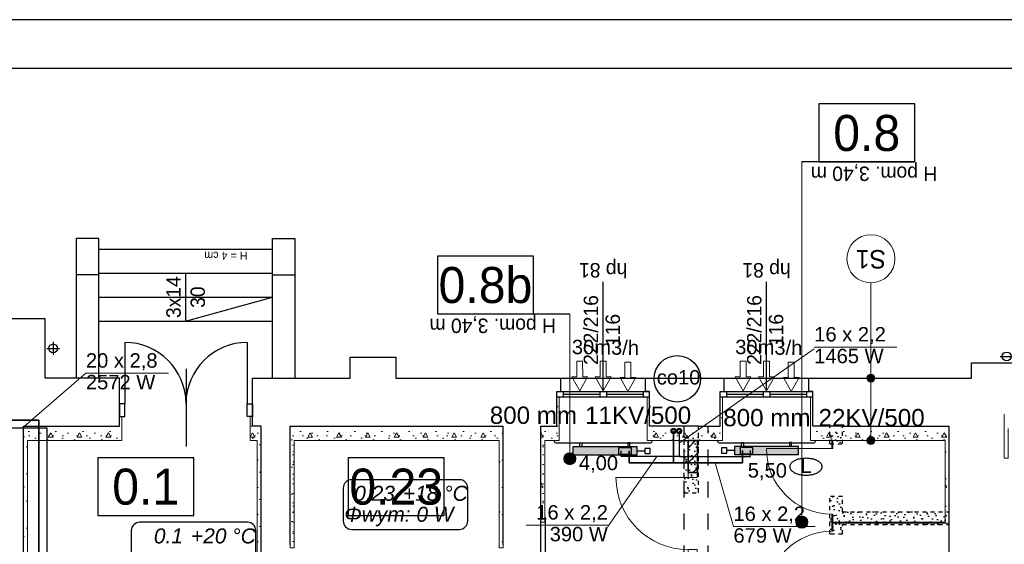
# Model space of a CAD drawing. Header units: millimetres. Extents: x 45180 to 119519, y 31297 to 302414.
# Tile 17 of 97: x 86583 to 98880, y 103105 to 109653. Entities that reach past the tile are written whole.
import ezdxf
from ezdxf.lldxf.tags import DXFTag

# ---------------------------------------------------------------- set-up
doc = ezdxf.new("R2010")
doc.units = ezdxf.units.MM
doc.header["$MEASUREMENT"] = 0
for name, pattern in [('Hidden Line', [100, 50, -50]), ('PHANTOM', [2.5, 1.25, -0.25, 0.25, -0.25, 0.25, -0.25]), ('Przerywana', [400, 200, -200])]:
    doc.linetypes.add(name, pattern=pattern)
doc.layers.get('0').update_dxf_attribs({"color": 252})
for name, color, linetype in [('#opisy', 7, 'Continuous'), ('#podkład', 252, 'Continuous'), ('_TABELA', 7, 'Continuous'), ('Drzwi ArchiCAD', 252, 'Continuous'), ('IS_Armatura_podłączeniowa_grz._dolnozas.', 7, 'SOLID'), ('IS_Armatura_Therm', 7, 'SOLID'), ('IS_Grafika', 7, 'SOLID'), ('IS_Grzejniki_Plan_rzut', 7, 'SOLID'), ('IS_Opisy_działek_Therm', 7, 'SOLID'), ('IS_Text_Armatury_Therm', 7, 'Continuous'), ('IS_Text_Konstrukcji', 7, 'Continuous'), ('IS_Text_Odbiornikow_Therm', 7, 'Continuous')]:
    doc.layers.add(name, color=color, linetype=linetype)
for name, color, linetype, lineweight in [('Arch ocieplenie_Nr_Pióra__21', 252, 'Continuous', 13), ('Arch opisy_Nr_Pióra__21', 252, 'Continuous', 13), ('Arch zmurowania_Nr_Pióra__21', 252, 'Continuous', 13), ('Arch zmurowania_Nr_Pióra__27', 252, 'Continuous', 35), ('Arch ściany działowe_Nr_Pióra__15', 252, 'Continuous', 25), ('Arch ściany działowe_Nr_Pióra__5', 252, 'Continuous', 13), ('Drzwi ArchiCAD_Nr_Pióra__27', 252, 'Continuous', 35), ('Drzwi ArchiCAD_Nr_Pióra__5', 252, 'Continuous', 13), ('IS_Powrót', 5, 'DASHDOT', 35), ('IS_Zasilanie', 1, 'SOLID', 30)]:
    doc.layers.add(name, color=color, linetype=linetype, lineweight=lineweight)
doc.styles.add('ARIAL', font='arial.ttf', dxfattribs={"width": 0.75})
doc.styles.add('GENERATED_STYLE_3', font='txt')
doc.styles.add('GENERATED_STYLE_4', font='txt')
doc.styles.add('GENERATED_STYLE_5', font='txt')
doc.styles.get("Standard").update_dxf_attribs({"font": 'arial.ttf', "bigfont": 'BIGFONT.SHX'})
tags = doc.linetypes.add('DASHDOT', pattern=[20, 10, -5, 0, -5]).pattern_tags.tags
tags[10:11] = [DXFTag(74, 4), DXFTag(75, 0), DXFTag(340, '0'), DXFTag(46, 0.0), DXFTag(50, 0.0), DXFTag(44, 0.0), DXFTag(45, 0.0)]
tags[8:9] = [DXFTag(74, 4), DXFTag(75, 0), DXFTag(340, '0'), DXFTag(46, 0.0), DXFTag(50, 0.0), DXFTag(44, 0.0), DXFTag(45, 0.0)]
tags[6:7] = [DXFTag(74, 4), DXFTag(75, 0), DXFTag(340, '0'), DXFTag(46, 0.0), DXFTag(50, 0.0), DXFTag(44, 0.0), DXFTag(45, 0.0)]
tags[4:5] = [DXFTag(74, 4), DXFTag(75, 0), DXFTag(340, '0'), DXFTag(46, 0.0), DXFTag(50, 0.0), DXFTag(44, 0.0), DXFTag(45, 0.0)]
tags = doc.linetypes.add('SOLID', pattern=[10, 10, 0]).pattern_tags.tags
tags[6:7] = [DXFTag(74, 4), DXFTag(75, 0), DXFTag(340, '0'), DXFTag(46, 0.0), DXFTag(50, 0.0), DXFTag(44, 0.0), DXFTag(45, 0.0)]
tags[4:5] = [DXFTag(74, 4), DXFTag(75, 0), DXFTag(340, '0'), DXFTag(46, 0.0), DXFTag(50, 0.0), DXFTag(44, 0.0), DXFTag(45, 0.0)]
pattern_1 = [(45, (186358.74, 43896.4), (-63.63961, 63.63961), [0, -60, 0, -90]), (110, (186558.74, 43896.4), (84.572336, 30.78181), [0, -44, 0, -76])]
pattern_2 = [(0, (0, 0), (0, 623.5383), [60, -300]), (0, (180, 311.8), (0, 623.5383), [60, -300]), (60, (0, 0), (-540, 311.769), [60, -300]), (60, (360, 0), (-540, 311.769), [60, -300]), (120, (60, 0), (540, 311.769), [60, -300]), (120, (420, 0), (540, 311.769), [60, -300]), (0, (0, 60), (0, 120), [0, -120, 0, -180]), (45, (60, 60), (-84.85282, 84.85282), [0, -90, 0, -150])]
pattern_3 = [(45, (0, 0), (-91.92388, 91.92388), [])]

# ---------------------------------------------------------------- blocks, each defined once
blk = doc.blocks.new('Ściana_28', base_point=(-87479, 61034))
at = {"layer": 'Arch ocieplenie_Nr_Pióra__21', "linetype": 'Continuous'}
h = blk.add_hatch(dxfattribs=at)
h.set_pattern_fill('Structural_Concrete', color=256, style=0, pattern_type=2)
h.set_pattern_definition(pattern_2)
h.paths.add_polyline_path([(-87479, 61034), (-87479, 60484), (-87429, 60484), (-87429, 60854)], flags=0)
for p, q in [((-87479, 61034), (-87479, 60484)), ((-87429, 60484), (-87429, 60854)), ((-87479, 60484), (-87429, 60484))]:
    blk.add_line(p, q, dxfattribs=at)
blk = doc.blocks.new('Ściana_36', base_point=(-88219, 59672))
at = {"layer": 'Arch ściany działowe_Nr_Pióra__15', "linetype": 'Continuous'}
blk.add_hatch(color=256, dxfattribs=at).paths.add_polyline_path([(-88219, 59684), (-89619, 59684), (-89619, 59672), (-88219, 59672)], flags=0)
at = {"layer": 'Arch ściany działowe_Nr_Pióra__5', "linetype": 'Continuous'}
for p, q in [((-88219, 59684), (-89619, 59684)), ((-89619, 59672), (-88219, 59672)), ((-88219, 59672), (-88219, 59684))]:
    blk.add_line(p, q, dxfattribs=at)
blk = doc.blocks.new('D1 Drzwi proste 14_2')
at = {"layer": 'Drzwi ArchiCAD_Nr_Pióra__5', "linetype": 'Continuous'}
for p, q in [((410, 0), (410, 820)), ((-410, 0), (-470, 0)), ((-470, 0), (-470, -10)), ((-470, 0), (-470, -10)), ((-410, -10), (-410, 0)), ((470, 0), (410, 0)), ((410, 0), (410, -10)), ((470, -10), (470, 0)), ((470, 0), (470, -10)), ((-470, -10), (-410, -10)), ((410, -10), (470, -10))]:
    blk.add_line(p, q, dxfattribs=at)
blk.add_arc((410, 0), 820, 90, 180, dxfattribs=at)
blk = doc.blocks.new('D1 Drzwi proste 14_3')
at = {"layer": 'Drzwi ArchiCAD_Nr_Pióra__5', "linetype": 'Continuous'}
for p, q in [((410, 0), (410, 820)), ((-410, 0), (-470, 0)), ((-470, 0), (-470, -10)), ((-470, 0), (-470, -10)), ((-410, -10), (-410, 0)), ((470, 0), (410, 0)), ((410, 0), (410, -10)), ((470, -10), (470, 0)), ((470, 0), (470, -10)), ((-470, -10), (-410, -10)), ((410, -10), (470, -10))]:
    blk.add_line(p, q, dxfattribs=at)
blk.add_arc((410, 0), 820, 90, 180, dxfattribs=at)
blk = doc.blocks.new('Ściana_37', base_point=(-89619, 57604))
at = {"layer": 'Arch ściany działowe_Nr_Pióra__15', "linetype": 'Continuous'}
for points in [[(-89619, 60704), (-89631, 60704), (-89631, 60664), (-89621, 60664), (-89619, 60664)], [(-89631, 59632), (-89621, 59632), (-89619, 59632), (-89619, 59724), (-89621, 59724), (-89631, 59724)], [(-89631, 58600), (-89621, 58600), (-89619, 58600), (-89619, 58692), (-89621, 58692), (-89631, 58692)], [(-89631, 57604), (-89619, 57604), (-89619, 57660), (-89621, 57660), (-89631, 57660)]]:
    blk.add_hatch(color=256, dxfattribs=at).paths.add_polyline_path(points, flags=0)
at = {"layer": 'Arch ściany działowe_Nr_Pióra__5', "linetype": 'Continuous'}
for p, q in [((-89619, 60704), (-89631, 60704)), ((-89631, 60704), (-89631, 60664)), ((-89631, 60664), (-89621, 60664)), ((-89621, 60664), (-89619, 60664)), ((-89619, 60664), (-89619, 60704)), ((-89631, 59724), (-89621, 59724)), ((-89631, 59724), (-89631, 59632)), ((-89621, 59724), (-89619, 59724)), ((-89619, 59684), (-89619, 59724)), ((-89619, 59632), (-89619, 59672)), ((-89631, 59632), (-89621, 59632)), ((-89621, 59632), (-89619, 59632)), ((-89631, 58692), (-89621, 58692)), ((-89631, 58692), (-89631, 58600)), ((-89621, 58692), (-89619, 58692)), ((-89619, 58652), (-89619, 58692)), ((-89631, 58600), (-89621, 58600)), ((-89621, 58600), (-89619, 58600)), ((-89619, 58600), (-89619, 58640)), ((-89631, 57660), (-89621, 57660)), ((-89631, 57660), (-89631, 57604)), ((-89631, 57604), (-89619, 57604)), ((-89621, 57660), (-89619, 57660)), ((-89619, 57604), (-89619, 57660))]:
    blk.add_line(p, q, dxfattribs=at)
at = {"layer": 'Drzwi ArchiCAD', "color": 8, "linetype": 'Continuous', "lineweight": 13, "true_color": 0x7f7f7f, "zscale": 1000, "rotation": 90.00000000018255}
blk.add_blockref('D1 Drzwi proste 14_3', (-89631, 60194), dxfattribs=at)
at = {"layer": 'Drzwi ArchiCAD', "color": 8, "linetype": 'Continuous', "lineweight": 13, "true_color": 0x7f7f7f, "xscale": -1, "zscale": 1000, "rotation": 90.00000000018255}
for p in [(-89631, 59162), (-89631, 58130)]:
    blk.add_blockref('D1 Drzwi proste 14_2', p, dxfattribs=at)
blk = doc.blocks.new('Ściana_39', base_point=(-88169, 60884))
at = {"layer": 'Arch ocieplenie_Nr_Pióra__21', "linetype": 'Continuous'}
h = blk.add_hatch(dxfattribs=at)
h.set_pattern_fill('Structural_Concrete', color=256, style=0, pattern_type=2)
h.set_pattern_definition(pattern_2)
h.paths.add_polyline_path([(-88169, 60884), (-89869, 60884), (-89899, 60704), (-88219, 60704)], flags=0)
for p, q in [((-88169, 60884), (-89869, 60884)), ((-89899, 60704), (-88219, 60704))]:
    blk.add_line(p, q, dxfattribs=at)
blk = doc.blocks.new('D1 Drzwi proste 14_4')
at = {"layer": 'Drzwi ArchiCAD_Nr_Pióra__27', "linetype": 'Continuous'}
for p, q in [((-510, 0), (-510, -115)), ((510, 0), (510, -115))]:
    blk.add_line(p, q, dxfattribs=at)
at = {"layer": 'Drzwi ArchiCAD_Nr_Pióra__5', "linetype": 'Continuous'}
for p, q in [((450, 0), (450, 900)), ((-450, 0), (-510, 0)), ((-510, 0), (-510, -115)), ((-450, -115), (-450, 0)), ((510, 0), (450, 0)), ((450, 0), (450, -115)), ((510, -115), (510, 0)), ((-510, -115), (-450, -115)), ((450, -115), (510, -115))]:
    blk.add_line(p, q, dxfattribs=at)
blk.add_arc((450, 0), 900, 90, 180, dxfattribs=at)
blk = doc.blocks.new('Ściana_40', base_point=(-91309, 60704))
at = {"layer": 'Arch zmurowania_Nr_Pióra__21', "linetype": 'Continuous'}
h = blk.add_hatch(dxfattribs=at)
h.set_pattern_fill('Common_Brick', color=256, style=0, pattern_type=2)
h.set_pattern_definition(pattern_3)
h.paths.add_polyline_path([(-91429, 60704), (-91429, 60304), (-91314, 60304), (-91309, 60304), (-91309, 60704)], flags=0)
h = blk.add_hatch(dxfattribs=at)
h.set_pattern_fill('Common_Brick', color=256, style=0, pattern_type=2)
h.set_pattern_definition(pattern_3)
h.paths.add_polyline_path([(-91429, 57604), (-91309, 57604), (-91309, 59284), (-91314, 59284), (-91429, 59284)], flags=0)
at = {"layer": 'Arch zmurowania_Nr_Pióra__27', "linetype": 'Continuous'}
for p, q in [((-91429, 60704), (-91429, 60304)), ((-91309, 60704), (-91429, 60704)), ((-91309, 60304), (-91309, 60704)), ((-91429, 60304), (-91314, 60304)), ((-91314, 60304), (-91309, 60304)), ((-91429, 59284), (-91314, 59284)), ((-91429, 59284), (-91429, 57604)), ((-91314, 59284), (-91309, 59284)), ((-91309, 57604), (-91309, 59284)), ((-91429, 57604), (-91309, 57604))]:
    blk.add_line(p, q, dxfattribs=at)
at = {"layer": 'Drzwi ArchiCAD', "color": 8, "linetype": 'Continuous', "lineweight": 13, "true_color": 0x7f7f7f, "zscale": 1000, "rotation": 90}
blk.add_blockref('D1 Drzwi proste 14_4', (-91429, 59794), dxfattribs=at)
blk = doc.blocks.new('Ściana_41', base_point=(-88169, 60884))
at = {"layer": 'Arch ocieplenie_Nr_Pióra__21', "linetype": 'Continuous'}
h = blk.add_hatch(dxfattribs=at)
h.set_pattern_fill('Structural_Concrete', color=256, style=0, pattern_type=2)
h.set_pattern_definition(pattern_2)
h.paths.add_polyline_path([(-88219, 60704), (-88219, 59672), (-88169, 59672), (-88169, 60884)], flags=0)
for p, q in [((-88169, 59672), (-88169, 60884)), ((-88219, 60704), (-88219, 59672)), ((-88219, 59672), (-88169, 59672))]:
    blk.add_line(p, q, dxfattribs=at)
blk = doc.blocks.new('Ściana_42', base_point=(-93269, 60884))
at = {"layer": 'Arch ocieplenie_Nr_Pióra__21', "linetype": 'Continuous'}
h = blk.add_hatch(dxfattribs=at)
h.set_pattern_fill('Structural_Concrete', color=256, style=0, pattern_type=2)
h.set_pattern_definition(pattern_2)
h.paths.add_polyline_path([(-93269, 60884), (-93269, 59684), (-93219, 59684), (-93219, 60704)], flags=0)
for p, q in [((-93269, 60884), (-93269, 59684)), ((-93219, 59684), (-93219, 60704)), ((-93269, 59684), (-93219, 59684))]:
    blk.add_line(p, q, dxfattribs=at)
blk = doc.blocks.new('Ściana_43', base_point=(-93069, 60884))
at = {"layer": 'Arch ocieplenie_Nr_Pióra__21', "linetype": 'Continuous'}
h = blk.add_hatch(dxfattribs=at)
h.set_pattern_fill('Structural_Concrete', color=256, style=0, pattern_type=2)
h.set_pattern_definition(pattern_2)
h.paths.add_polyline_path([(-93039, 60704), (-93039, 61244), (-93069, 61244), (-93069, 60884)], flags=0)
for p, q in [((-93039, 61244), (-93069, 61244)), ((-93069, 61244), (-93069, 60884)), ((-93039, 60704), (-93039, 61244))]:
    blk.add_line(p, q, dxfattribs=at)
blk = doc.blocks.new('Ściana_44', base_point=(-91909, 60884))
at = {"layer": 'Arch ocieplenie_Nr_Pióra__21', "linetype": 'Continuous'}
h = blk.add_hatch(dxfattribs=at)
h.set_pattern_fill('Structural_Concrete', color=256, style=0, pattern_type=2)
h.set_pattern_definition(pattern_2)
h.paths.add_polyline_path([(-91909, 60884), (-91909, 61244), (-91939, 61244), (-91939, 60704)], flags=0)
for p, q in [((-91909, 61244), (-91939, 61244)), ((-91939, 61244), (-91939, 60704)), ((-91909, 60884), (-91909, 61244))]:
    blk.add_line(p, q, dxfattribs=at)
blk = doc.blocks.new('Ściana_45', base_point=(-91029, 60884))
at = {"layer": 'Arch ocieplenie_Nr_Pióra__21', "linetype": 'Continuous'}
h = blk.add_hatch(dxfattribs=at)
h.set_pattern_fill('Structural_Concrete', color=256, style=0, pattern_type=2)
h.set_pattern_definition(pattern_2)
h.paths.add_polyline_path([(-90999, 60704), (-90999, 61244), (-91029, 61244), (-91029, 60884)], flags=0)
for p, q in [((-90999, 61244), (-91029, 61244)), ((-91029, 61244), (-91029, 60884)), ((-90999, 60704), (-90999, 61244))]:
    blk.add_line(p, q, dxfattribs=at)
blk = doc.blocks.new('Ściana_46', base_point=(-89869, 60884))
at = {"layer": 'Arch ocieplenie_Nr_Pióra__21', "linetype": 'Continuous'}
h = blk.add_hatch(dxfattribs=at)
h.set_pattern_fill('Structural_Concrete', color=256, style=0, pattern_type=2)
h.set_pattern_definition(pattern_2)
h.paths.add_polyline_path([(-89869, 60884), (-89869, 61244), (-89899, 61244), (-89899, 60704)], flags=0)
for p, q in [((-89869, 61244), (-89899, 61244)), ((-89899, 61244), (-89899, 60704)), ((-89869, 60884), (-89869, 61244))]:
    blk.add_line(p, q, dxfattribs=at)
blk = doc.blocks.new('Ściana_47', base_point=(-91029, 60884))
at = {"layer": 'Arch ocieplenie_Nr_Pióra__21', "linetype": 'Continuous'}
h = blk.add_hatch(dxfattribs=at)
h.set_pattern_fill('Structural_Concrete', color=256, style=0, pattern_type=2)
h.set_pattern_definition(pattern_2)
h.paths.add_polyline_path([(-91029, 60884), (-91909, 60884), (-91939, 60704), (-90999, 60704)], flags=0)
for p, q in [((-91029, 60884), (-91909, 60884)), ((-91939, 60704), (-90999, 60704))]:
    blk.add_line(p, q, dxfattribs=at)
blk = doc.blocks.new('Ściana_48', base_point=(-93069, 60884))
at = {"layer": 'Arch ocieplenie_Nr_Pióra__21', "linetype": 'Continuous'}
h = blk.add_hatch(dxfattribs=at)
h.set_pattern_fill('Structural_Concrete', color=256, style=0, pattern_type=2)
h.set_pattern_definition(pattern_2)
h.paths.add_polyline_path([(-93069, 60884), (-93269, 60884), (-93219, 60704), (-93039, 60704)], flags=0)
for p, q in [((-93069, 60884), (-93269, 60884)), ((-93219, 60704), (-93039, 60704))]:
    blk.add_line(p, q, dxfattribs=at)
blk = doc.blocks.new('Ściana_49', base_point=(-93739, 60884))
at = {"layer": 'Arch ocieplenie_Nr_Pióra__21', "linetype": 'Continuous'}
h = blk.add_hatch(dxfattribs=at)
h.set_pattern_fill('Structural_Concrete', color=256, style=0, pattern_type=2)
h.set_pattern_definition(pattern_2)
h.paths.add_polyline_path([(-93739, 60884), (-96399, 60884), (-96349, 60704), (-93789, 60704)], flags=0)
for p, q in [((-93739, 60884), (-96399, 60884)), ((-96349, 60704), (-93789, 60704))]:
    blk.add_line(p, q, dxfattribs=at)
blk = doc.blocks.new('Ściana_50', base_point=(-93739, 60884))
at = {"layer": 'Arch ocieplenie_Nr_Pióra__21', "linetype": 'Continuous'}
h = blk.add_hatch(dxfattribs=at)
h.set_pattern_fill('Structural_Concrete', color=256, style=0, pattern_type=2)
h.set_pattern_definition(pattern_2)
h.paths.add_polyline_path([(-93789, 60704), (-93789, 59364), (-93739, 59364), (-93739, 60884)], flags=0)
for p, q in [((-93739, 59364), (-93739, 60884)), ((-93789, 60704), (-93789, 59364)), ((-93789, 59364), (-93739, 59364))]:
    blk.add_line(p, q, dxfattribs=at)
blk = doc.blocks.new('Ściana_52', base_point=(-96399, 60884))
at = {"layer": 'Arch ocieplenie_Nr_Pióra__21', "linetype": 'Continuous'}
h = blk.add_hatch(dxfattribs=at)
h.set_pattern_fill('Structural_Concrete', color=256, style=0, pattern_type=2)
h.set_pattern_definition(pattern_2)
h.paths.add_polyline_path([(-96399, 60884), (-96399, 59364), (-96349, 59364), (-96349, 60704)], flags=0)
for p, q in [((-96399, 60884), (-96399, 59364)), ((-96349, 59364), (-96349, 60704)), ((-96399, 59364), (-96349, 59364))]:
    blk.add_line(p, q, dxfattribs=at)
blk = doc.blocks.new('Ściana_53', base_point=(-96759, 60884))
at = {"layer": 'Arch ocieplenie_Nr_Pióra__21', "linetype": 'Continuous'}
h = blk.add_hatch(dxfattribs=at)
h.set_pattern_fill('Structural_Concrete', color=256, style=0, pattern_type=2)
h.set_pattern_definition(pattern_2)
h.paths.add_polyline_path([(-96759, 60884), (-96869, 60884), (-96899, 60704), (-96809, 60704)], flags=0)
for p, q in [((-96759, 60884), (-96869, 60884)), ((-96899, 60704), (-96809, 60704))]:
    blk.add_line(p, q, dxfattribs=at)
blk = doc.blocks.new('Ściana_54', base_point=(-96869, 60884))
at = {"layer": 'Arch ocieplenie_Nr_Pióra__21', "linetype": 'Continuous'}
h = blk.add_hatch(dxfattribs=at)
h.set_pattern_fill('Structural_Concrete', color=256, style=0, pattern_type=2)
h.set_pattern_definition(pattern_2)
h.paths.add_polyline_path([(-96869, 60884), (-96869, 61004), (-96899, 61004), (-96899, 60704)], flags=0)
for p, q in [((-96869, 61004), (-96899, 61004)), ((-96899, 61004), (-96899, 60704)), ((-96869, 60884), (-96869, 61004))]:
    blk.add_line(p, q, dxfattribs=at)
blk = doc.blocks.new('Ściana_55', base_point=(-98529, 60884))
at = {"layer": 'Arch ocieplenie_Nr_Pióra__21', "linetype": 'Continuous'}
h = blk.add_hatch(dxfattribs=at)
h.set_pattern_fill('Structural_Concrete', color=256, style=0, pattern_type=2)
h.set_pattern_definition(pattern_2)
h.paths.add_polyline_path([(-98499, 60704), (-98499, 61004), (-98529, 61004), (-98529, 60884)], flags=0)
for p, q in [((-98499, 61004), (-98529, 61004)), ((-98529, 61004), (-98529, 60884)), ((-98499, 60704), (-98499, 61004))]:
    blk.add_line(p, q, dxfattribs=at)
blk = doc.blocks.new('Ściana_56', base_point=(-98529, 60884))
at = {"layer": 'Arch ocieplenie_Nr_Pióra__21', "linetype": 'Continuous'}
h = blk.add_hatch(dxfattribs=at)
h.set_pattern_fill('Structural_Concrete', color=256, style=0, pattern_type=2)
h.set_pattern_definition(pattern_2)
h.paths.add_polyline_path([(-98529, 60884), (-99729, 60884), (-99679, 60704), (-98499, 60704)], flags=0)
for p, q in [((-98529, 60884), (-99729, 60884)), ((-99679, 60704), (-98499, 60704))]:
    blk.add_line(p, q, dxfattribs=at)
blk = doc.blocks.new('Ściana_57', base_point=(-96759, 60884))
at = {"layer": 'Arch ocieplenie_Nr_Pióra__21', "linetype": 'Continuous'}
h = blk.add_hatch(dxfattribs=at)
h.set_pattern_fill('Structural_Concrete', color=256, style=0, pattern_type=2)
h.set_pattern_definition(pattern_2)
h.paths.add_polyline_path([(-96809, 60704), (-96809, 59234), (-96759, 59234), (-96759, 60884)], flags=0)
for p, q in [((-96759, 59234), (-96759, 60884)), ((-96809, 60704), (-96809, 59234)), ((-96809, 59234), (-96759, 59234))]:
    blk.add_line(p, q, dxfattribs=at)
blk = doc.blocks.new('Ściana_58', base_point=(-99729, 60884))
at = {"layer": 'Arch ocieplenie_Nr_Pióra__21', "linetype": 'Continuous'}
h = blk.add_hatch(dxfattribs=at)
h.set_pattern_fill('Structural_Concrete', color=256, style=0, pattern_type=2)
h.set_pattern_definition(pattern_2)
h.paths.add_polyline_path([(-99729, 60884), (-99729, 59234), (-99679, 59234), (-99679, 60704)], flags=0)
for p, q in [((-99729, 60884), (-99729, 59234)), ((-99679, 59234), (-99679, 60704)), ((-99729, 59234), (-99679, 59234))]:
    blk.add_line(p, q, dxfattribs=at)
blk = doc.blocks.new('Linia_18', base_point=(-89144, 61484))
at = {"layer": 'Arch opisy_Nr_Pióra__21', "linetype": 'Continuous'}
blk.add_line((-89144, 61484), (-89144, 62673), dxfattribs=at)
blk.add_circle((-89144, 62973), 300, dxfattribs=at)
blk = doc.blocks.new('Linia_19', base_point=(-89144, 60704))
at = {"layer": 'Arch opisy_Nr_Pióra__21', "linetype": 'Continuous'}
for points in [[(-89094, 61484), (-89098, 61503), (-89109, 61519), (-89125, 61530), (-89144, 61534), (-89164, 61530), (-89180, 61519), (-89191, 61503), (-89194, 61484), (-89191, 61464), (-89180, 61448), (-89164, 61437), (-89144, 61434), (-89125, 61437), (-89109, 61448), (-89098, 61464)], [(-89094, 60704), (-89098, 60723), (-89109, 60739), (-89125, 60750), (-89144, 60754), (-89164, 60750), (-89180, 60739), (-89191, 60723), (-89194, 60704), (-89191, 60684), (-89180, 60668), (-89164, 60657), (-89144, 60654), (-89125, 60657), (-89109, 60668), (-89098, 60684)]]:
    blk.add_hatch(color=256, dxfattribs=at).paths.add_polyline_path(points, flags=0)
blk.add_line((-89144, 60754), (-89144, 61434), dxfattribs=at)
for centre in [(-89144, 61484), (-89144, 60704)]:
    blk.add_circle(centre, 50, dxfattribs=at)
blk = doc.blocks.new('Linia_28', base_point=(-92905, 62286))
at = {"layer": 'Arch opisy_Nr_Pióra__21', "linetype": 'Continuous'}
blk.add_hatch(color=256, dxfattribs=at).paths.add_polyline_path([(-92830, 60476), (-92835, 60505), (-92852, 60529), (-92876, 60546), (-92905, 60551), (-92933, 60546), (-92958, 60529), (-92974, 60505), (-92980, 60476), (-92974, 60448), (-92958, 60423), (-92933, 60407), (-92905, 60401), (-92876, 60407), (-92852, 60423), (-92835, 60448)], flags=0)
blk.add_line((-92905, 62286), (-92905, 60551), dxfattribs=at)
blk.add_circle((-92905, 60476), 75, dxfattribs=at)
blk = doc.blocks.new('Linia_29', base_point=(-90007, 64185))
at = {"layer": 'Arch opisy_Nr_Pióra__21', "linetype": 'Continuous'}
blk.add_hatch(color=256, dxfattribs=at).paths.add_polyline_path([(-89932, 59685), (-89938, 59714), (-89954, 59738), (-89979, 59754), (-90007, 59760), (-90036, 59754), (-90060, 59738), (-90077, 59714), (-90082, 59685), (-90077, 59657), (-90060, 59632), (-90036, 59616), (-90007, 59610), (-89979, 59616), (-89954, 59632), (-89938, 59657)], flags=0)
blk.add_line((-90007, 64185), (-90007, 59760), dxfattribs=at)
blk.add_circle((-90007, 59685), 75, dxfattribs=at)
blk = doc.blocks.new('E210168')
at = {"color": 7, "lineweight": 13}
for p, q in [((19.4, 19.8), (19.4, 13.6)), ((19.4, 19.8), (37, 9.9)), ((19.4, 0), (37, 9.9)), ((19.4, 6.2), (19.4, 0))]:
    blk.add_line(p, q, dxfattribs=at)
blk.add_lwpolyline([(19.4, 13.6), (0, 13.6), (0, 6.2), (19.4, 6.2)], dxfattribs=at)

msp = doc.modelspace()

# ---------------------------------------------------------------- hatches: boundary and pattern name
at = {"layer": '#podkład', "linetype": 'Continuous'}
h = msp.add_hatch(dxfattribs=at)
h.set_pattern_fill('Cut_Stone', color=256, style=0, pattern_type=2)
h.set_pattern_definition(pattern_1)
h.paths.add_polyline_path([(96700, 104580), (96700, 104360), (96860, 104360), (96860, 104580)], flags=0)
h = msp.add_hatch(dxfattribs=at)
h.set_pattern_fill('Cut_Stone', color=256, style=0, pattern_type=2)
h.set_pattern_definition(pattern_1)
h.paths.add_polyline_path([(95060, 104455), (94880, 104455), (94880, 103745), (95060, 103745)], flags=0)
h = msp.add_hatch(dxfattribs=at)
h.set_pattern_fill('Cut_Stone', color=256, style=0, pattern_type=2)
h.set_pattern_definition(pattern_1)
h.paths.add_polyline_path([(96700, 103700), (96700, 103230), (96860, 103230), (96860, 103350), (98190, 103350), (98190, 103510), (96860, 103510), (96860, 103700)], flags=0)
at = {"layer": 'IS_Grzejniki_Plan_rzut', "ltscale": 10}
for points in [[(94293, 104320), (93493, 104320), (93493, 104220), (94293, 104220)], [(96311, 104325), (95511, 104325), (95511, 104225), (96311, 104225)]]:
    msp.add_hatch(color=251, dxfattribs=at).paths.add_polyline_path(points)

# ---------------------------------------------------------------- linework, layer by layer
at = {"layer": '#podkład', "linetype": 'Continuous'}
for p, q in [((96562, 108601), (96562, 107881)), ((97762, 108601), (96562, 108601)), ((97762, 107881), (97762, 108601)), ((97762, 107881), (96351, 107881)), ((96562, 107881), (97762, 107881)), ((87570, 106920), (87290, 106920)), ((87290, 106920), (87290, 105180)), ((87570, 105180), (87570, 106920)), ((89740, 105180), (89740, 106920)), ((89740, 106920), (90020, 106920)), ((90020, 106920), (90020, 105180)), ((87570, 106790), (89740, 106790)), ((91800, 106703), (91800, 105983)), ((93000, 106703), (91800, 106703)), ((93000, 105983), (93000, 106703)), ((87570, 106470), (87290, 106470)), ((87570, 106490), (89740, 106490)), ((88655, 106490), (88655, 105890)), ((89740, 106470), (90020, 106470)), ((93870, 105010), (93870, 106380)), ((95910, 105010), (95910, 106380)), ((87570, 106190), (89740, 106190)), ((88655, 105890), (89740, 106190)), ((86900, 105920), (86300, 105920)), ((86900, 105180), (86900, 105920)), ((87570, 105890), (89740, 105890)), ((91800, 105983), (93454, 105983)), ((91800, 105983), (93000, 105983)), ((86920, 105550), (87080, 105550)), ((87000, 105630), (87000, 105470)), ((87895, 105625), (87895, 104860)), ((89425, 105625), (89425, 104860)), ((90710, 105180), (90710, 105440)), ((90710, 105440), (91280, 105440)), ((91280, 105440), (91280, 105180)), ((98830, 105450), (98990, 105450)), ((88660, 105294), (88660, 104324)), ((98470, 105370), (99520, 105370)), ((98470, 105180), (98470, 105370)), ((87830, 105180), (86900, 105180)), ((87830, 104580), (87830, 105180)), ((89490, 104580), (89490, 105180)), ((89490, 105180), (90710, 105180)), ((91280, 105180), (93340, 105180)), ((93340, 105010), (93340, 105180)), ((93340, 105180), (94400, 105180)), ((94400, 105010), (94400, 105180)), ((94400, 105180), (95380, 105180)), ((95380, 105010), (95380, 105180)), ((95380, 105180), (96440, 105180)), ((96440, 105180), (98470, 105180)), ((96440, 105010), (96440, 105180)), ((93290, 104580), (93290, 105010)), ((93290, 105010), (93340, 105010)), ((93290, 105010), (94450, 105010)), ((94450, 104940), (93290, 104940)), ((93370, 105010), (93370, 104940)), ((93830, 104975), (93370, 104975)), ((93830, 105010), (93830, 104940)), ((93910, 105010), (93910, 104940)), ((94370, 104975), (93910, 104975)), ((94370, 105010), (94370, 104940)), ((94450, 105010), (94400, 105010)), ((94450, 104580), (94450, 105010)), ((95330, 104580), (95330, 105010)), ((95330, 105010), (95380, 105010)), ((95330, 105010), (96490, 105010)), ((96490, 104940), (95330, 104940)), ((95410, 105010), (95410, 104940)), ((95870, 104975), (95410, 104975)), ((95870, 105010), (95870, 104940)), ((95950, 105010), (95950, 104940)), ((96410, 104975), (95950, 104975)), ((96410, 105010), (96410, 104940)), ((96490, 105010), (96440, 105010)), ((96490, 104580), (96490, 105010)), ((87895, 104860), (87830, 104860)), ((87830, 104860), (87830, 104700)), ((87895, 104700), (87895, 104860)), ((89425, 104700), (89425, 104860)), ((89425, 104860), (89490, 104860)), ((89490, 104860), (89490, 104700)), ((87830, 104700), (87895, 104700)), ((89490, 104700), (89425, 104700)), ((86630, 102930), (86630, 104580)), ((86630, 104580), (87830, 104580)), ((89600, 104580), (89490, 104580)), ((89600, 102930), (89600, 104580)), ((89960, 103100), (89960, 104580)), ((89960, 104580), (92620, 104580)), ((92620, 103100), (92620, 104580)), ((93090, 101580), (93090, 104580)), ((93090, 104580), (93290, 104580)), ((95060, 104580), (94450, 104580)), ((95060, 104580), (95330, 104580)), ((96860, 104580), (96490, 104580)), ((96860, 104580), (98190, 104580)), ((98190, 103510), (98190, 104580)), ((93260, 104390), (93260, 104400)), ((93280, 104370), (94460, 104370)), ((94480, 104390), (94480, 104400)), ((95300, 104390), (95300, 104400)), ((95320, 104370), (96500, 104370)), ((96520, 104390), (96520, 104400)), ((87557, 104185), (87557, 103465)), ((88757, 104185), (87557, 104185)), ((88757, 103465), (88757, 104185)), ((90685, 104185), (90685, 103465)), ((91885, 104185), (90685, 104185)), ((91885, 103465), (91885, 104185)), ((87557, 103465), (88757, 103465)), ((90685, 103465), (91885, 103465)), ((93150, 101640), (93150, 103440)), ((98190, 102410), (98190, 103510))]:
    msp.add_line(p, q, dxfattribs=at)
at = {"layer": '#podkład', "linetype": 'Przerywana'}
for p, q in [((94880, 98490), (94880, 104580)), ((95180, 98490), (95180, 104580))]:
    msp.add_line(p, q, dxfattribs=at)
at = {"layer": '#podkład', "linetype": 'Hidden Line'}
for p, q in [((94880, 103745), (94880, 104580)), ((95060, 103745), (95060, 104580)), ((96700, 104360), (96700, 104580)), ((96860, 104360), (96860, 104580)), ((96700, 104360), (96860, 104360)), ((94880, 103745), (95060, 103745)), ((96860, 103700), (96700, 103700)), ((96700, 103230), (96700, 103700)), ((96860, 103510), (96860, 103700)), ((96860, 103510), (98190, 103510)), ((96860, 103350), (98190, 103350)), ((96860, 103230), (96860, 103350)), ((96860, 103230), (96700, 103230))]:
    msp.add_line(p, q, dxfattribs=at)
at = {"layer": '#podkład', "linetype": 'Continuous'}
for centre in [(87000, 105550), (98910, 105450)]:
    msp.add_circle(centre, 55, dxfattribs=at)
for centre, radius, start, end in [((87895, 104860), 765, 0, 90), ((89425, 104860), 765, 90, 180), ((93280, 104390), 20, 180, 270), ((94460, 104390), 20, 270, 0), ((95320, 104390), 20, 180, 270), ((96500, 104390), 20, 270, 0)]:
    msp.add_arc(centre, radius, start, end, dxfattribs=at)
at = {"layer": '_TABELA', "color": 7}
for p, q in [((117780, 109653), (45780, 109653)), ((117180, 109043), (48280, 109043))]:
    msp.add_line(p, q, dxfattribs=at)
at = {"layer": 'IS_Armatura_podłączeniowa_grz._dolnozas.', "ltscale": 10}
for p, q in [((94223, 104310), (94063, 104310)), ((94063, 104310), (94063, 104230)), ((94223, 104230), (94223, 104310)), ((94223, 104310), (94223, 104310)), ((95741, 104315), (95581, 104315)), ((95581, 104315), (95581, 104235)), ((95741, 104235), (95741, 104315)), ((95741, 104315), (95741, 104315)), ((94063, 104230), (94223, 104230)), ((95581, 104235), (95741, 104235))]:
    msp.add_line(p, q, dxfattribs=at)
at = {"layer": 'IS_Armatura_Therm', "ltscale": 10}
for p, q in [((94455, 104302), (94390, 104302)), ((94390, 104302), (94390, 104237)), ((94455, 104237), (94455, 104302)), ((95414, 104307), (95349, 104307)), ((95349, 104307), (95349, 104242)), ((95414, 104242), (95414, 104307)), ((94293, 104270), (94390, 104270)), ((94390, 104237), (94455, 104237)), ((95349, 104242), (95414, 104242)), ((95511, 104275), (95414, 104275))]:
    msp.add_line(p, q, dxfattribs=at)
at = {"layer": 'IS_Grafika', "ltscale": 10}
msp.add_circle((94796, 105170), 290, dxfattribs=at)
for points, knots in [([(96403, 104178), (96393, 104178), (96373, 104177), (96345, 104174), (96318, 104169), (96293, 104162), (96271, 104153), (96251, 104143), (96234, 104131), (96220, 104118), (96209, 104104), (96203, 104089), (96201, 104078), (96201, 104073)], [0, 0, 0, 0, 29.81303, 58.439291, 85.728194, 111.528232, 135.699277, 158.129661, 178.761629, 197.63058, 214.924287, 231.061128, 246.757311, 246.757311, 246.757311, 246.757311]), ([(96604, 104073), (96604, 104078), (96603, 104089), (96596, 104104), (96586, 104118), (96572, 104131), (96555, 104143), (96535, 104153), (96512, 104162), (96487, 104169), (96461, 104174), (96432, 104177), (96413, 104178), (96403, 104178)], [0, 0, 0, 0, 15.696184, 31.833024, 49.126731, 67.995682, 88.62765, 111.058035, 135.229079, 161.029117, 188.31802, 216.944282, 246.757311, 246.757311, 246.757311, 246.757311]), ([(96201, 104073), (96201, 104068), (96203, 104057), (96209, 104042), (96220, 104028), (96234, 104015), (96251, 104003), (96271, 103993), (96293, 103984), (96318, 103977), (96345, 103972), (96373, 103969), (96393, 103968), (96403, 103968)], [0, 0, 0, 0, 15.696184, 31.833024, 49.126731, 67.995682, 88.62765, 111.058035, 135.229079, 161.029117, 188.31802, 216.944282, 246.757311, 246.757311, 246.757311, 246.757311]), ([(96403, 103968), (96413, 103968), (96432, 103969), (96461, 103972), (96487, 103977), (96512, 103984), (96535, 103993), (96555, 104003), (96572, 104015), (96586, 104028), (96596, 104042), (96603, 104057), (96604, 104068), (96604, 104073)], [0, 0, 0, 0, 29.81303, 58.439291, 85.728194, 111.528232, 135.699277, 158.129661, 178.761629, 197.63058, 214.924287, 231.061128, 246.757311, 246.757311, 246.757311, 246.757311])]:
    msp.add_open_spline(points, degree=3, knots=knots, dxfattribs=at)
at = {"layer": 'IS_Grzejniki_Plan_rzut', "ltscale": 10}
for p, q in [((94293, 104320), (93493, 104320)), ((93493, 104320), (93493, 104220)), ((93580, 104320), (93580, 104370)), ((93580, 104370), (93605, 104370)), ((93605, 104370), (93605, 104320)), ((94205, 104370), (94180, 104370)), ((94180, 104370), (94180, 104320)), ((94205, 104320), (94205, 104370)), ((94293, 104220), (94293, 104320)), ((94293, 104320), (94293, 104320)), ((96311, 104325), (95511, 104325)), ((95511, 104325), (95511, 104225)), ((95599, 104325), (95599, 104375)), ((95599, 104375), (95624, 104375)), ((95624, 104375), (95624, 104325)), ((96224, 104375), (96199, 104375)), ((96199, 104375), (96199, 104325)), ((96224, 104325), (96224, 104375)), ((96311, 104225), (96311, 104325)), ((96311, 104325), (96311, 104325)), ((93493, 104220), (94293, 104220)), ((95511, 104225), (96311, 104225))]:
    msp.add_line(p, q, dxfattribs=at)
at = {"layer": 'IS_Opisy_działek_Therm', "lineweight": 5, "ltscale": 10}
for p, q in [((94818, 104367), (96506, 105545)), ((96506, 105567), (97536, 105567)), ((86612, 104554), (87410, 105240)), ((87410, 105240), (88440, 105240)), ((94541, 104201), (93929, 103325)), ((95269, 104120), (95497, 103326)), ((93929, 103344), (92909, 103344)), ((95497, 103326), (96517, 103326))]:
    msp.add_line(p, q, dxfattribs=at)
at = {"layer": 'IS_Powrót', "ltscale": 10}
for p, q in [((79981, 104654), (86824, 104654)), ((86824, 102090), (86824, 104654)), ((94748, 104519), (94748, 104120)), ((94193, 104120), (94193, 104270)), ((95611, 104120), (95611, 104275)), ((94742, 104120), (94193, 104120)), ((94742, 104120), (95611, 104120))]:
    msp.add_line(p, q, dxfattribs=at)
at = {"layer": 'IS_Powrót', "color": 5, "lineweight": 0, "ltscale": 20}
msp.add_circle((94748, 104519), 34.1, dxfattribs=at)
at = {"layer": 'IS_Powrót', "color": 5, "lineweight": 30, "ltscale": 20}
msp.add_circle((94748, 104519), 22.1, dxfattribs=at)
at = {"layer": 'IS_Text_Konstrukcji', "linetype": 'SOLID', "ltscale": 10}
for points in [[(90727, 103291), (92075, 103291, 0.414214), (92179, 103395), (92179, 103808, 0.414214), (92075, 103911), (90727, 103911, 0.414214), (90624, 103808), (90624, 103395, 0.414214), (90727, 103291)], [(88081, 102759), (89429, 102759, 0.414214), (89532, 102863), (89532, 103276, 0.414214), (89429, 103379), (88081, 103379, 0.414214), (87977, 103276), (87977, 102863, 0.414214), (88081, 102759)]]:
    msp.add_lwpolyline(points, format="xyb", dxfattribs=at)
at = {"layer": 'IS_Zasilanie', "ltscale": 10}
for p, q in [((86924, 104554), (86081, 104554)), ((86924, 101990), (86924, 104554)), ((94818, 104518), (94818, 104201)), ((94093, 104201), (94093, 104270)), ((94842, 104201), (94093, 104201)), ((94818, 104201), (95711, 104201)), ((95711, 104201), (95711, 104275))]:
    msp.add_line(p, q, dxfattribs=at)
at = {"layer": 'IS_Zasilanie', "color": 1, "linetype": 'PHANTOM', "lineweight": 0, "ltscale": 250}
msp.add_circle((94818, 104518), 34.1, dxfattribs=at)
at = {"layer": 'IS_Zasilanie', "color": 1, "linetype": 'PHANTOM', "lineweight": 30, "ltscale": 250}
msp.add_circle((94818, 104518), 22.1, dxfattribs=at)

# ---------------------------------------------------------------- block references
at = {"layer": '#podkład', "linetype": 'Continuous'}
for name, p in [('Linia_29', (96351, 107881)), ('Linia_18', (97214, 105180)), ('Linia_28', (93454, 105983)), ('Linia_19', (97214, 104400))]:
    msp.add_blockref(name, p, dxfattribs=at)
at = {"layer": '#podkład'}
for name, p in [('Ściana_43', (93290, 104580)), ('Ściana_44', (94450, 104580)), ('Ściana_45', (95330, 104580)), ('Ściana_46', (96490, 104580)), ('Ściana_55', (87830, 104580)), ('Ściana_54', (89490, 104580)), ('Ściana_28', (98880, 104730)), ('Ściana_56', (87830, 104580)), ('Ściana_58', (86630, 104580)), ('Ściana_53', (89600, 104580)), ('Ściana_57', (89600, 104580)), ('Ściana_49', (92620, 104580)), ('Ściana_52', (89960, 104580)), ('Ściana_50', (92620, 104580)), ('Ściana_42', (93090, 104580)), ('Ściana_48', (93290, 104580)), ('Ściana_47', (95330, 104580)), ('Ściana_39', (98190, 104580)), ('Ściana_41', (98190, 104580)), ('Ściana_40', (95050, 104400)), ('Ściana_37', (96740, 101300)), ('Ściana_36', (98140, 103368))]:
    msp.add_blockref(name, p, dxfattribs=at)
at = {"color": 7, "lineweight": 5, "xscale": 10, "yscale": 10, "zscale": 10, "rotation": 270.0966492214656}
for p in [(93478, 105389), (93771, 105390), (95518, 105389), (95811, 105390), (94080, 105380), (96120, 105380)]:
    msp.add_blockref('E210168', p, dxfattribs=at)

# ---------------------------------------------------------------- texts
at = {"layer": '#opisy', "color": 7, "lineweight": 0, "style": 'ARIAL'}
for p in [(93478, 105479, 140), (95518, 105479, 140)]:
    msp.add_text('30m3/h', height=180, rotation=359.2172, dxfattribs=at).set_placement(p)
at = {"layer": '#podkład', "linetype": 'Continuous', "char_height": 450, "attachment_point": 8, "style": 'GENERATED_STYLE_3'}
for s, insert in [('{0.8}', (97162, 108008)), ('{0.8b}', (92400, 106110)), ('{0.1}', (88157, 103593)), ('{0.23}', (91285, 103593))]:
    msp.add_mtext(s, dxfattribs=dict(at, insert=insert))
at = {"layer": '#podkład', "linetype": 'Continuous', "rotation": 180}
for s, insert, char_height, attachment_point, style in [('{H pom. 3,40 m}', (97253, 107640), 180, 2, 'GENERATED_STYLE_5'), ('{H = 4 cm}', (89427, 106657), 100, 1, 'GENERATED_STYLE_5'), ('{S1}', (97214, 106548), 230, 2, 'GENERATED_STYLE_4'), ('{hp 81}', (93870, 106435), 180, 2, 'GENERATED_STYLE_5'), ('{hp 81}', (95910, 106435), 180, 2, 'GENERATED_STYLE_5'), ('{H pom. 3,40 m}', (92491, 105742), 180, 2, 'GENERATED_STYLE_5')]:
    msp.add_mtext(s, dxfattribs=dict(at, insert=insert, char_height=char_height, attachment_point=attachment_point, style=style))
at = {"layer": '#podkład', "linetype": 'Continuous', "char_height": 180, "width": 1346.33, "attachment_point": 2, "rotation": 90, "style": 'GENERATED_STYLE_5'}
for s, insert, line_spacing_factor in [('{3x14\\P30}', (88414, 106190), 1.008452), ('{222/216\\P116}', (93627, 105780), 0.909108), ('{222/216\\P116}', (95667, 105780), 0.909108)]:
    msp.add_mtext(s, dxfattribs=dict(at, insert=insert, line_spacing_factor=line_spacing_factor))
at = {"layer": 'IS_Grafika', "ltscale": 10, "char_height": 180}
for s, insert, attachment_point in [('\\fArial|b0|i0;co10', (94539, 105097), 7), ('\\fArial|b0|i0;L', (96403, 104176), 2)]:
    msp.add_mtext(s, dxfattribs=dict(at, insert=insert, attachment_point=attachment_point))
at = {"layer": 'IS_Opisy_działek_Therm', "ltscale": 10, "char_height": 180}
for s, insert, attachment_point in [('\\fArial|b0|i0;16 x 2,2', (96506, 105603), 7), ('\\fArial|b0|i0;1465 W', (96506, 105545), 1), ('\\fArial|b0|i0;20 x 2,8', (87410, 105276), 7), ('\\fArial|b0|i0;2572 W', (87410, 105219), 1), ('\\fArial|b0|i0;16 x 2,2', (93929, 103380), 9), ('\\fArial|b0|i0;16 x 2,2', (95497, 103362), 7), ('\\fArial|b0|i0;390 W', (93929, 103322), 3), ('\\fArial|b0|i0;679 W', (95497, 103305), 1)]:
    msp.add_mtext(s, dxfattribs=dict(at, insert=insert, attachment_point=attachment_point))
at = {"layer": 'IS_Text_Armatury_Therm', "linetype": 'SOLID', "ltscale": 10, "char_height": 180}
for s, insert, attachment_point in [('\\fArial|b0|i0;4,00  ', (94056, 103997), 9), ('\\fArial|b0|i0;5,50  ', (95676, 103904), 7)]:
    msp.add_mtext(s, dxfattribs=dict(at, insert=insert, attachment_point=attachment_point))
at = {"layer": 'IS_Text_Konstrukcji', "linetype": 'SOLID', "ltscale": 10, "char_height": 187.2}
for s, insert, attachment_point in [('\\fArial|b0|i1;0.23', (91269, 103645), 9), ('\\fArial|b0|i1;+18 °C', (91369, 103645), 7), ('\\fArial|b0|i1;Φwym: 0 W', (91319, 103573), 2), ('\\fArial|b0|i1;0.1', (88622, 103113), 9), ('\\fArial|b0|i1;+20 °C', (88722, 103113), 7)]:
    msp.add_mtext(s, dxfattribs=dict(at, insert=insert, attachment_point=attachment_point))
at = {"layer": 'IS_Text_Odbiornikow_Therm', "linetype": 'SOLID', "ltscale": 10, "char_height": 216}
for s, insert, attachment_point in [('\\fArial|b0|i0;800 mm', (93544, 104824), 3), ('\\fArial|b0|i0;11KV/500', (93644, 104824), 1), ('\\fArial|b0|i0;800 mm', (96460, 104794), 3), ('\\fArial|b0|i0;22KV/500', (96560, 104794), 1)]:
    msp.add_mtext(s, dxfattribs=dict(at, insert=insert, attachment_point=attachment_point))

doc.saveas('drawing.dxf')
